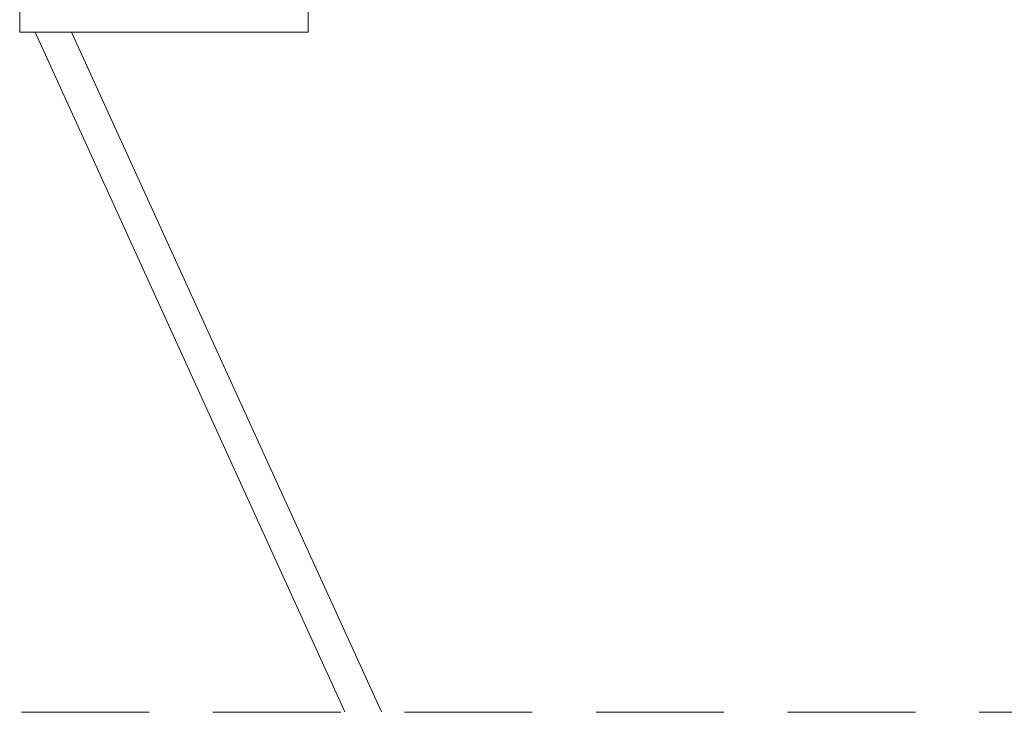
# Model space of a CAD drawing. Header units: millimetres. Extents: x -1256 to 4744, y -2264 to 706.
# Tile 30 of 62: x 2914 to 3403, y -1398 to -1053. Entities that reach past the tile are written whole.
import ezdxf

# ---------------------------------------------------------------- set-up
doc = ezdxf.new("R2010")
doc.units = ezdxf.units.MM
doc.header["$LTSCALE"] = 0.2
doc.layers.add('C00-00-00', color=7, linetype='Continuous')

msp = doc.modelspace()

# ---------------------------------------------------------------- linework, layer by layer
at = {"layer": 'C00-00-00', "lineweight": 0}
msp.add_lwpolyline([(2913.732, -1059.462), (2913.732, -1042.949), (3040.729, -1042.949), (3040.729, -942.196), (3057.243, -942.196), (3057.243, -1059.462)], close=True, dxfattribs=at)
for points in [[(2921.352, -1059.462), (3075.445, -1397.705)], [(2939.555, -1059.462), (3093.648, -1397.705)], [(2914.579, -1397.918), (2978.079, -1397.918)], [(3009.83, -1397.918), (3073.331, -1397.918)], [(3105.077, -1397.918), (3168.578, -1397.918)], [(3200.328, -1397.918), (3263.829, -1397.918)], [(3295.579, -1397.918), (3359.08, -1397.918)], [(3390.826, -1397.918), (3454.327, -1397.918)]]:
    msp.add_lwpolyline(points, dxfattribs=at)

doc.saveas('drawing.dxf')
